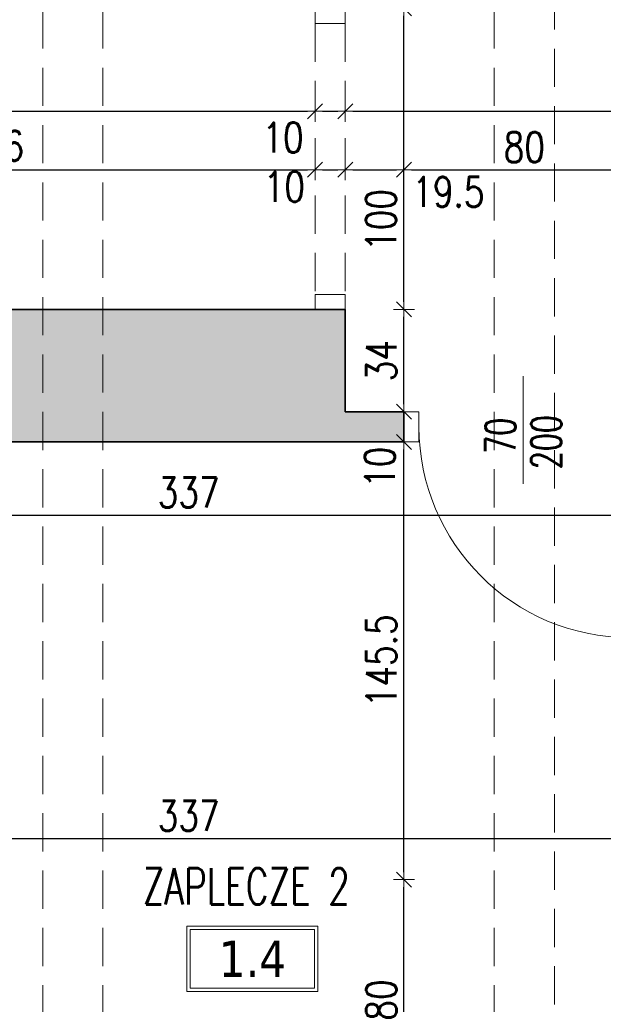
# Model space of a CAD drawing. Header units: millimetres. Extents: x 14400 to 93787, y -21104 to 39413.
# Tile 160 of 256: x 29195 to 29389, y 7123 to 7450. Entities that reach past the tile are written whole.
import ezdxf
from ezdxf.enums import TextEntityAlignment as Align

# ---------------------------------------------------------------- set-up
doc = ezdxf.new("R2010")
doc.units = ezdxf.units.MM
doc.linetypes.add('HIDDEN', pattern=[9.525, 6.35, -3.175])
for name, color, linetype, lineweight in [('!MODUS_HATCH_ŚCIANA', 254, 'Continuous', 9), ('__MODUS_ŚCIANY', 2, 'Continuous', 35), ('Cienka', 3, 'Continuous', 9), ('Drzwi', 1, 'Continuous', 15), ('Opis', 8, 'Continuous', 13), ('Opis_pom', 9, 'Continuous', 18), ('Widok', 1, 'Continuous', 15), ('WYMIAROWANIE', 1, 'Continuous', 18)]:
    doc.layers.add(name, color=color, linetype=linetype, lineweight=lineweight)
doc.styles.add('ARCHETYP', font='romans.shx', dxfattribs={"height": 15})
doc.styles.add('ARIAL', font='tahoma.ttf')
doc.styles.add('TXT', font='simplex.shx', dxfattribs={"width": 0.8})
doc.dimstyles.new('DIM50', dxfattribs={"dimscale": 5, "dimtxt": 2, "dimasz": 0.5, "dimexe": 0, "dimexo": 0, "dimgap": 0.5, "dimtad": 1, "dimdec": 4, "dimrnd": 0.5, "dimdsep": 46, "dimtxsty": 'TXT', "dimblk1": 'TICK1', "dimblk2": 'TICK1', "dimsah": 1, "dimcen": 0, "dimse1": 1, "dimse2": 1, "dimclrd": 1, "dimclre": 7, "dimclrt": 9, "dimadec": 0, "dimazin": 0, "dimtfac": 1, "dimtdec": 4, "dimtmove": 2, "dimatfit": 3, "dimldrblk": 'TICK1', "dimfxl": 1, "dimtolj": 1, "dimarcsym": 0})

# ---------------------------------------------------------------- blocks, each defined once
blk = doc.blocks.new('TICK1')
at = {"color": 0}
for p, q in [((0, -1.4), (0, 1.4)), ((0, 0), (-1, 0))]:
    blk.add_line(p, q, dxfattribs=at)
at = {"color": 2}
blk.add_line((-1, -1), (1, 1), dxfattribs=at)
blk = doc.blocks.new('*D284')
at = {"layer": 'DEFPOINTS', "color": 0, "transparency": 16777216}
for p in [(29292.97, 7399.87), (29292.97, 7362.97), (29127.22, 7360.47)]:
    blk.add_point(p, dxfattribs=at)
at = {"layer": 'WYMIAROWANIE', "color": 1, "lineweight": -2, "transparency": 16777216}
blk.add_line((29129.72, 7399.87), (29290.47, 7399.87), dxfattribs=at)
at = {"layer": 'WYMIAROWANIE', "color": 1, "lineweight": -2, "transparency": 16777216, "xscale": 2.5, "yscale": 2.5, "zscale": 2.5, "rotation": 180}
blk.add_blockref('TICK1', (29127.22, 7399.87), dxfattribs=at)
at = {"layer": 'WYMIAROWANIE', "color": 1, "lineweight": -2, "transparency": 16777216, "xscale": 2.5, "yscale": 2.5, "zscale": 2.5}
blk.add_blockref('TICK1', (29292.97, 7399.87), dxfattribs=at)
at = {"layer": 'WYMIAROWANIE', "color": 9, "transparency": 16777216, "insert": (29186, 7407.79), "char_height": 10, "attachment_point": 5, "style": 'TXT'}
blk.add_mtext('\\A1;166', dxfattribs=at)
blk = doc.blocks.new('*D285')
at = {"layer": 'DEFPOINTS', "color": 0, "transparency": 16777216}
for p in [(29302.97, 7399.87), (29292.97, 7362.97), (29302.97, 7362.97)]:
    blk.add_point(p, dxfattribs=at)
at = {"layer": 'WYMIAROWANIE', "color": 1, "lineweight": -2, "transparency": 16777216}
blk.add_line((29295.47, 7399.87), (29300.47, 7399.87), dxfattribs=at)
at = {"layer": 'WYMIAROWANIE', "color": 1, "lineweight": -2, "transparency": 16777216, "xscale": 2.5, "yscale": 2.5, "zscale": 2.5, "rotation": 180}
blk.add_blockref('TICK1', (29292.97, 7399.87), dxfattribs=at)
at = {"layer": 'WYMIAROWANIE', "color": 1, "lineweight": -2, "transparency": 16777216, "xscale": 2.5, "yscale": 2.5, "zscale": 2.5}
blk.add_blockref('TICK1', (29302.97, 7399.87), dxfattribs=at)
at = {"layer": 'WYMIAROWANIE', "color": 9, "transparency": 16777216, "insert": (29282.75, 7394.24), "char_height": 10, "attachment_point": 5, "style": 'TXT'}
blk.add_mtext('\\A1;10', dxfattribs=at)
blk = doc.blocks.new('*D286')
at = {"layer": 'DEFPOINTS', "color": 0, "transparency": 16777216}
for p in [(29322.47, 7399.87), (29302.97, 7362.97), (29322.47, 7326.47)]:
    blk.add_point(p, dxfattribs=at)
at = {"layer": 'WYMIAROWANIE', "color": 1, "lineweight": -2, "transparency": 16777216}
blk.add_line((29305.47, 7399.87), (29319.97, 7399.87), dxfattribs=at)
at = {"layer": 'WYMIAROWANIE', "color": 1, "lineweight": -2, "transparency": 16777216, "xscale": 2.5, "yscale": 2.5, "zscale": 2.5, "rotation": 180}
blk.add_blockref('TICK1', (29302.97, 7399.87), dxfattribs=at)
at = {"layer": 'WYMIAROWANIE', "color": 1, "lineweight": -2, "transparency": 16777216, "xscale": 2.5, "yscale": 2.5, "zscale": 2.5}
blk.add_blockref('TICK1', (29322.47, 7399.87), dxfattribs=at)
at = {"layer": 'WYMIAROWANIE', "color": 9, "transparency": 16777216, "insert": (29337.24, 7392.51), "char_height": 10, "attachment_point": 5, "style": 'TXT'}
blk.add_mtext('\\A1;19.5', dxfattribs=at)
blk = doc.blocks.new('*D287')
at = {"layer": 'DEFPOINTS', "color": 0, "transparency": 16777216}
for p in [(29402.47, 7399.87), (29322.47, 7326.47), (29402.47, 7326.47)]:
    blk.add_point(p, dxfattribs=at)
at = {"layer": 'WYMIAROWANIE', "color": 1, "lineweight": -2, "transparency": 16777216}
blk.add_line((29324.97, 7399.87), (29399.97, 7399.87), dxfattribs=at)
at = {"layer": 'WYMIAROWANIE', "color": 1, "lineweight": -2, "transparency": 16777216, "xscale": 2.5, "yscale": 2.5, "zscale": 2.5, "rotation": 180}
blk.add_blockref('TICK1', (29322.47, 7399.87), dxfattribs=at)
at = {"layer": 'WYMIAROWANIE', "color": 1, "lineweight": -2, "transparency": 16777216, "xscale": 2.5, "yscale": 2.5, "zscale": 2.5}
blk.add_blockref('TICK1', (29402.47, 7399.87), dxfattribs=at)
at = {"layer": 'WYMIAROWANIE', "color": 9, "transparency": 16777216, "insert": (29362.47, 7407.37), "char_height": 10, "attachment_point": 5, "style": 'TXT'}
blk.add_mtext('\\A1;80', dxfattribs=at)
blk = doc.blocks.new('*D334')
at = {"layer": 'DEFPOINTS', "color": 0, "transparency": 16777216}
for p in [(29292.97, 7419.31), (28625.99, 7353.47), (29292.97, 7353.47)]:
    blk.add_point(p, dxfattribs=at)
at = {"layer": 'WYMIAROWANIE', "color": 1, "lineweight": -2, "transparency": 16777216}
blk.add_line((28628.49, 7419.31), (29290.47, 7419.31), dxfattribs=at)
at = {"layer": 'WYMIAROWANIE', "color": 1, "lineweight": -2, "transparency": 16777216, "xscale": 2.5, "yscale": 2.5, "zscale": 2.5, "rotation": 180}
blk.add_blockref('TICK1', (28625.99, 7419.31), dxfattribs=at)
at = {"layer": 'WYMIAROWANIE', "color": 1, "lineweight": -2, "transparency": 16777216, "xscale": 2.5, "yscale": 2.5, "zscale": 2.5}
blk.add_blockref('TICK1', (29292.97, 7419.31), dxfattribs=at)
at = {"layer": 'WYMIAROWANIE', "color": 9, "transparency": 16777216, "insert": (28959.48, 7426.81), "char_height": 10, "attachment_point": 5, "style": 'TXT'}
blk.add_mtext('\\A1;667', dxfattribs=at)
blk = doc.blocks.new('*D335')
at = {"layer": 'DEFPOINTS', "color": 0, "transparency": 16777216}
for p in [(29302.97, 7478.47), (29302.97, 7419.31), (29292.97, 7353.47)]:
    blk.add_point(p, dxfattribs=at)
at = {"layer": 'WYMIAROWANIE', "color": 1, "lineweight": -2, "transparency": 16777216}
blk.add_line((29295.47, 7419.31), (29300.47, 7419.31), dxfattribs=at)
at = {"layer": 'WYMIAROWANIE', "color": 1, "lineweight": -2, "transparency": 16777216, "xscale": 2.5, "yscale": 2.5, "zscale": 2.5, "rotation": 180}
blk.add_blockref('TICK1', (29292.97, 7419.31), dxfattribs=at)
at = {"layer": 'WYMIAROWANIE', "color": 1, "lineweight": -2, "transparency": 16777216, "xscale": 2.5, "yscale": 2.5, "zscale": 2.5}
blk.add_blockref('TICK1', (29302.97, 7419.31), dxfattribs=at)
at = {"layer": 'WYMIAROWANIE', "color": 9, "transparency": 16777216, "insert": (29282.29, 7410.56), "char_height": 10, "attachment_point": 5, "style": 'TXT'}
blk.add_mtext('\\A1;10', dxfattribs=at)
blk = doc.blocks.new('*D336')
at = {"layer": 'DEFPOINTS', "color": 0, "transparency": 16777216}
for p in [(29302.97, 7478.47), (29667.47, 7478.47), (29667.47, 7419.31)]:
    blk.add_point(p, dxfattribs=at)
at = {"layer": 'WYMIAROWANIE', "color": 1, "lineweight": -2, "transparency": 16777216}
blk.add_line((29305.47, 7419.31), (29664.97, 7419.31), dxfattribs=at)
at = {"layer": 'WYMIAROWANIE', "color": 1, "lineweight": -2, "transparency": 16777216, "xscale": 2.5, "yscale": 2.5, "zscale": 2.5, "rotation": 180}
blk.add_blockref('TICK1', (29302.97, 7419.31), dxfattribs=at)
at = {"layer": 'WYMIAROWANIE', "color": 1, "lineweight": -2, "transparency": 16777216, "xscale": 2.5, "yscale": 2.5, "zscale": 2.5}
blk.add_blockref('TICK1', (29667.47, 7419.31), dxfattribs=at)
at = {"layer": 'WYMIAROWANIE', "color": 9, "transparency": 16777216, "insert": (29485.22, 7426.81), "char_height": 10, "attachment_point": 5, "style": 'TXT'}
blk.add_mtext('\\A1;364.5', dxfattribs=at)
blk = doc.blocks.new('*D300')
at = {"layer": 'DEFPOINTS', "color": 0, "transparency": 16777216}
for p in [(29082.47, 7177.76), (29419.47, 7177.76), (29419.47, 7177.76)]:
    blk.add_point(p, dxfattribs=at)
at = {"layer": 'WYMIAROWANIE', "color": 1, "lineweight": -2, "transparency": 16777216}
blk.add_line((29084.97, 7177.76), (29416.97, 7177.76), dxfattribs=at)
at = {"layer": 'WYMIAROWANIE', "color": 1, "lineweight": -2, "transparency": 16777216, "xscale": 2.5, "yscale": 2.5, "zscale": 2.5, "rotation": 180}
blk.add_blockref('TICK1', (29082.47, 7177.76), dxfattribs=at)
at = {"layer": 'WYMIAROWANIE', "color": 1, "lineweight": -2, "transparency": 16777216, "xscale": 2.5, "yscale": 2.5, "zscale": 2.5}
blk.add_blockref('TICK1', (29419.47, 7177.76), dxfattribs=at)
at = {"layer": 'WYMIAROWANIE', "color": 9, "transparency": 16777216, "insert": (29250.97, 7185.26), "char_height": 10, "attachment_point": 5, "style": 'TXT'}
blk.add_mtext('\\A1;337', dxfattribs=at)
blk = doc.blocks.new('*D364')
at = {"layer": 'DEFPOINTS', "color": 0, "transparency": 16777216}
for p in [(29082.47, 7309.47), (29419.47, 7309.47), (29419.47, 7285.17)]:
    blk.add_point(p, dxfattribs=at)
at = {"layer": 'WYMIAROWANIE', "color": 1, "lineweight": -2, "transparency": 16777216}
blk.add_line((29084.97, 7285.17), (29416.97, 7285.17), dxfattribs=at)
at = {"layer": 'WYMIAROWANIE', "color": 1, "lineweight": -2, "transparency": 16777216, "xscale": 2.5, "yscale": 2.5, "zscale": 2.5, "rotation": 180}
blk.add_blockref('TICK1', (29082.47, 7285.17), dxfattribs=at)
at = {"layer": 'WYMIAROWANIE', "color": 1, "lineweight": -2, "transparency": 16777216, "xscale": 2.5, "yscale": 2.5, "zscale": 2.5}
blk.add_blockref('TICK1', (29419.47, 7285.17), dxfattribs=at)
at = {"layer": 'WYMIAROWANIE', "color": 9, "transparency": 16777216, "insert": (29250.97, 7292.67), "char_height": 10, "attachment_point": 5, "style": 'TXT'}
blk.add_mtext('\\A1;337', dxfattribs=at)
blk = doc.blocks.new('*D368')
at = {"layer": 'DEFPOINTS', "color": 0, "transparency": 16777216}
for p in [(29322.47, 7164.05), (29419.47, 7164.05), (29419.47, 7084.05)]:
    blk.add_point(p, dxfattribs=at)
at = {"layer": 'WYMIAROWANIE', "color": 1, "lineweight": -2, "transparency": 16777216}
blk.add_line((29322.47, 7086.55), (29322.47, 7161.55), dxfattribs=at)
at = {"layer": 'WYMIAROWANIE', "color": 1, "lineweight": -2, "transparency": 16777216, "xscale": 2.5, "yscale": 2.5, "zscale": 2.5}
for p, rotation in [((29322.47, 7164.05), 90), ((29322.47, 7084.05), 270)]:
    blk.add_blockref('TICK1', p, dxfattribs=dict(at, rotation=rotation))
at = {"layer": 'WYMIAROWANIE', "color": 9, "transparency": 16777216, "insert": (29314.97, 7124.05), "char_height": 10, "attachment_point": 5, "rotation": 90, "style": 'TXT'}
blk.add_mtext('\\A1;80', dxfattribs=at)
blk = doc.blocks.new('*D369')
at = {"layer": 'DEFPOINTS', "color": 0, "transparency": 16777216}
for p in [(29322.47, 7309.47), (29419.47, 7309.47), (29419.47, 7164.05)]:
    blk.add_point(p, dxfattribs=at)
at = {"layer": 'WYMIAROWANIE', "color": 1, "lineweight": -2, "transparency": 16777216}
blk.add_line((29322.47, 7166.55), (29322.47, 7306.97), dxfattribs=at)
at = {"layer": 'WYMIAROWANIE', "color": 1, "lineweight": -2, "transparency": 16777216, "xscale": 2.5, "yscale": 2.5, "zscale": 2.5}
for p, rotation in [((29322.47, 7309.47), 90), ((29322.47, 7164.05), 270)]:
    blk.add_blockref('TICK1', p, dxfattribs=dict(at, rotation=rotation))
at = {"layer": 'WYMIAROWANIE', "color": 9, "transparency": 16777216, "insert": (29314.97, 7236.76), "char_height": 10, "attachment_point": 5, "rotation": 90, "style": 'TXT'}
blk.add_mtext('\\A1;145.5', dxfattribs=at)
blk = doc.blocks.new('*D370')
at = {"layer": 'DEFPOINTS', "color": 0, "transparency": 16777216}
for p in [(29302.97, 7319.47), (29322.47, 7319.47), (29419.47, 7309.47)]:
    blk.add_point(p, dxfattribs=at)
at = {"layer": 'WYMIAROWANIE', "color": 1, "lineweight": -2, "transparency": 16777216}
blk.add_line((29322.47, 7311.97), (29322.47, 7316.97), dxfattribs=at)
at = {"layer": 'WYMIAROWANIE', "color": 1, "lineweight": -2, "transparency": 16777216, "xscale": 2.5, "yscale": 2.5, "zscale": 2.5}
for p, rotation in [((29322.47, 7319.47), 90), ((29322.47, 7309.47), 270)]:
    blk.add_blockref('TICK1', p, dxfattribs=dict(at, rotation=rotation))
at = {"layer": 'WYMIAROWANIE', "color": 9, "transparency": 16777216, "insert": (29314.49, 7301.05), "char_height": 10, "attachment_point": 5, "rotation": 90, "style": 'TXT'}
blk.add_mtext('\\A1;10', dxfattribs=at)
blk = doc.blocks.new('*D371')
at = {"layer": 'DEFPOINTS', "color": 0, "transparency": 16777216}
for p in [(29302.97, 7353.47), (29322.47, 7353.47), (29302.97, 7319.47)]:
    blk.add_point(p, dxfattribs=at)
at = {"layer": 'WYMIAROWANIE', "color": 1, "lineweight": -2, "transparency": 16777216}
blk.add_line((29322.47, 7321.97), (29322.47, 7350.97), dxfattribs=at)
at = {"layer": 'WYMIAROWANIE', "color": 1, "lineweight": -2, "transparency": 16777216, "xscale": 2.5, "yscale": 2.5, "zscale": 2.5}
for p, rotation in [((29322.47, 7353.47), 90), ((29322.47, 7319.47), 270)]:
    blk.add_blockref('TICK1', p, dxfattribs=dict(at, rotation=rotation))
at = {"layer": 'WYMIAROWANIE', "color": 9, "transparency": 16777216, "insert": (29314.97, 7336.47), "char_height": 10, "attachment_point": 5, "rotation": 90, "style": 'TXT'}
blk.add_mtext('\\A1;34', dxfattribs=at)
blk = doc.blocks.new('*D372')
at = {"layer": 'DEFPOINTS', "color": 0, "transparency": 16777216}
for p in [(29302.97, 7453.47), (29322.47, 7453.47), (29302.97, 7353.47)]:
    blk.add_point(p, dxfattribs=at)
at = {"layer": 'WYMIAROWANIE', "color": 1, "lineweight": -2, "transparency": 16777216}
blk.add_line((29322.47, 7355.97), (29322.47, 7450.97), dxfattribs=at)
at = {"layer": 'WYMIAROWANIE', "color": 1, "lineweight": -2, "transparency": 16777216, "xscale": 2.5, "yscale": 2.5, "zscale": 2.5}
for p, rotation in [((29322.47, 7453.47), 90), ((29322.47, 7353.47), 270)]:
    blk.add_blockref('TICK1', p, dxfattribs=dict(at, rotation=rotation))
at = {"layer": 'WYMIAROWANIE', "color": 9, "transparency": 16777216, "insert": (29314.87, 7383.17), "char_height": 10, "attachment_point": 5, "rotation": 90, "style": 'TXT'}
blk.add_mtext('\\A1;100', dxfattribs=at)

msp = doc.modelspace()

# ---------------------------------------------------------------- hatches: boundary and pattern name
at = {"layer": '!MODUS_HATCH_ŚCIANA', "ltscale": 2}
h = msp.add_hatch(color=256, dxfattribs=at)
h.dxf.hatch_style = 1
h.paths.add_polyline_path([(29302.9719, 7353.47289), (29127.21605, 7353.47289), (29127.21605, 7309.47289), (29322.4719, 7309.47289), (29322.4719, 7319.47289), (29302.9719, 7319.47289)])

# ---------------------------------------------------------------- linework, layer by layer
at = {"layer": '__MODUS_ŚCIANY'}
for points in [[(29302.9719, 7353.47289), (29127.21605, 7353.47289)], [(29302.9719, 7353.47289), (29302.9719, 7319.47289), (29322.4719, 7319.47289)], [(29322.4719, 7319.47289), (29322.4719, 7309.47289)], [(29322.4719, 7319.47289), (29322.4719, 7309.47289)], [(29127.21605, 7309.47289), (29322.4719, 7309.47289)]]:
    msp.add_lwpolyline(points, dxfattribs=at)
at = {"layer": 'Cienka', "linetype": 'HIDDEN', "ltscale": 2}
for points in [[(29202.4719, 8081.47289), (29202.4719, 6924.93507)], [(29222.4719, 6925.77541), (29222.4719, 8081.47289)], [(29352.4719, 8081.47289), (29352.4719, 6931.2376)], [(29372.4719, 6932.07793), (29372.4719, 8081.47289)]]:
    msp.add_lwpolyline(points, dxfattribs=at)
at = {"layer": 'Drzwi'}
for points in [[(29292.9719, 7453.47289), (29302.9719, 7453.47289), (29302.9719, 7448.47289), (29292.9719, 7448.47289)], [(29292.9719, 7358.47289), (29302.9719, 7358.47289), (29302.9719, 7353.47289), (29292.9719, 7353.47289)], [(29327.4719, 7319.47289), (29327.4719, 7309.47289), (29322.4719, 7309.47289), (29322.4719, 7319.47289)]]:
    msp.add_lwpolyline(points, close=True, dxfattribs=at)
msp.add_lwpolyline([(29362.10029, 7331.33609), (29362.10029, 7295.51276)], dxfattribs=at)
msp.add_arc((29397.4719, 7314.47289), 70, 180, 270, dxfattribs=at)
at = {"layer": 'Opis_pom', "ltscale": 0.7}
for points in [[(29250.38264, 7126.86578), (29293.90264, 7126.86578), (29293.90264, 7148.62578), (29250.38264, 7148.62578)], [(29251.47064, 7127.95378), (29292.81464, 7127.95378), (29292.81464, 7147.53778), (29251.47064, 7147.53778)]]:
    msp.add_lwpolyline(points, close=True, dxfattribs=at)
at = {"layer": 'Widok', "linetype": 'HIDDEN', "ltscale": 2}
for points in [[(29292.9719, 7448.47289), (29292.9719, 7358.47289)], [(29302.9719, 7448.47289), (29302.9719, 7358.47289)]]:
    msp.add_lwpolyline(points, dxfattribs=at)

# ---------------------------------------------------------------- texts
at = {"layer": 'Opis', "style": 'ARCHETYP', "width": 0.7}
for s, p in [('70', (29359.48364, 7305.4453)), ('200', (29374.69998, 7300.36098))]:
    msp.add_text(s, height=10, rotation=89.6818433, dxfattribs=at).set_placement(p)
at = {"layer": 'Opis_pom', "ltscale": 0.7, "style": 'TXT', "width": 0.7}
msp.add_text('ZAPLECZE 2', height=12, dxfattribs=at).set_placement((29270.11916, 7155.8188), align=Align.CENTER)
at = {"layer": 'Opis_pom', "ltscale": 0.7, "style": 'ARIAL'}
msp.add_attdef('1.4', text='', height=11.968, dxfattribs=at).set_placement((29272.14264, 7137.74578), align=Align.MIDDLE_CENTER)

# ---------------------------------------------------------------- dimensions: what is measured, and where the dimension line sits
at = {"layer": 'WYMIAROWANIE'}
for base, p1, p2, picture, middle in [((29302.9719, 7419.31317), (29292.9719, 7353.47289), (29302.9719, 7478.47289), '*D335', (29282.28676, 7410.56317)), ((29292.9719, 7399.868916), (29127.216052, 7360.47289), (29292.9719, 7362.97289), '*D284', (29185.995272, 7407.793977)), ((29302.9719, 7399.86892), (29292.9719, 7362.97289), (29302.9719, 7362.97289), '*D285', (29282.75125, 7394.24051)), ((29322.4719, 7399.86892), (29302.9719, 7362.97289), (29322.4719, 7326.47289), '*D286', (29337.23839, 7392.51163))]:
    dim = msp.add_linear_dim(base=base, p1=p1, p2=p2, dimstyle='DIM50', dxfattribs=at)
    dim.commit()
    dim.dimension.update_dxf_attribs({"geometry": picture, "text_midpoint": middle, "dimtype": 160})
for base, p1, p2, picture, middle in [((29667.4719, 7419.31317), (29302.9719, 7478.47289), (29667.4719, 7478.47289), '*D336', (29485.2219, 7426.81317)), ((29292.9719, 7419.31317), (28625.9874, 7353.47289), (29292.9719, 7353.47289), '*D334', (28959.47965, 7426.81317)), ((29402.4719, 7399.86892), (29322.4719, 7326.47289), (29402.4719, 7326.47289), '*D287', (29362.4719, 7407.36892)), ((29419.4719, 7285.16968), (29082.4719, 7309.47289), (29419.4719, 7309.47289), '*D364', (29250.9719, 7292.66968)), ((29419.4719, 7177.75628), (29082.4719, 7177.75628), (29419.4719, 7177.75628), '*D300', (29250.9719, 7185.25628))]:
    dim = msp.add_linear_dim(base=base, p1=p1, p2=p2, dimstyle='DIM50', dxfattribs=at)
    dim.commit()
    dim.dimension.update_dxf_attribs({"geometry": picture, "text_midpoint": middle})
for base, p1, p2, picture, middle in [((29322.4719, 7453.47289), (29302.9719, 7353.47289), (29302.9719, 7453.47289), '*D372', (29314.86581, 7383.17003)), ((29322.4719, 7319.47289), (29419.4719, 7309.47289), (29302.9719, 7319.47289), '*D370', (29314.49326, 7301.04582))]:
    dim = msp.add_linear_dim(base=base, p1=p1, p2=p2, angle=90, dimstyle='DIM50', dxfattribs=at)
    dim.commit()
    dim.dimension.update_dxf_attribs({"geometry": picture, "text_midpoint": middle, "dimtype": 160})
for base, p1, p2, picture, middle in [((29322.4719, 7353.47289), (29302.9719, 7319.47289), (29302.9719, 7353.47289), '*D371', (29314.9719, 7336.47289)), ((29322.4719, 7309.47289), (29419.4719, 7164.05272), (29419.4719, 7309.47289), '*D369', (29314.9719, 7236.76281)), ((29322.4719, 7164.05272), (29419.4719, 7084.05272), (29419.4719, 7164.05272), '*D368', (29314.9719, 7124.05272))]:
    dim = msp.add_linear_dim(base=base, p1=p1, p2=p2, angle=90, dimstyle='DIM50', dxfattribs=at)
    dim.commit()
    dim.dimension.update_dxf_attribs({"geometry": picture, "text_midpoint": middle})

doc.saveas('drawing.dxf')
